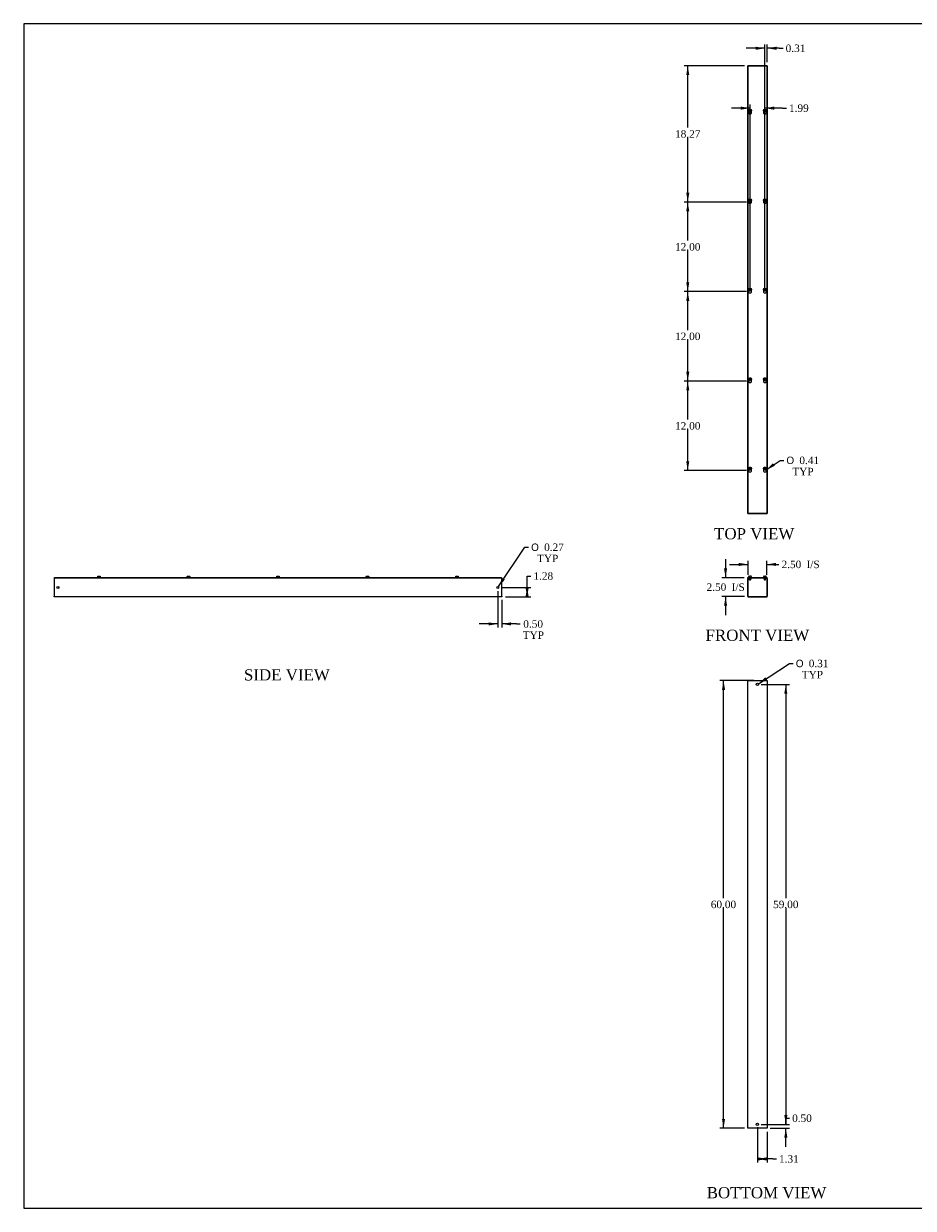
# Model space of a CAD drawing. Header units: inches. Extents: x 1 to 240, y -1 to 159.
# Tile 1 of 6: x 1 to 120, y 0 to 159. Entities that reach past the tile are written whole.
import ezdxf
from ezdxf.enums import TextEntityAlignment as Align

# ---------------------------------------------------------------- set-up
doc = ezdxf.new("R2010")
doc.units = ezdxf.units.IN
doc.header["$MEASUREMENT"] = 0
for name, color, linetype in [('COM56302-1', 7, 'Continuous'), ('COM56308-1', 7, 'Continuous'), ('Default', 7, 'Continuous'), ('SCS19515', 7, 'Continuous')]:
    doc.layers.add(name, color=color, linetype=linetype)
doc.styles.add('SEACAD_Solid_Edge_ANSI1_Symbols', font='txt')
doc.styles.add('SEACAD_Times_New_Roman', font='times.ttf')
doc.dimstyles.new('HAMMOND_(STH_-_240x160)', dxfattribs={"dimtxt": 1, "dimasz": 1.25, "dimexe": 0.5, "dimexo": 0.5, "dimgap": 0.25, "dimtad": 0, "dimtih": 1, "dimtoh": 1, "dimzin": 0, "dimdsep": 46, "dimtxsty": 'SEACAD_Times_New_Roman', "dimblk1": '_SE_FILLED', "dimblk2": '_SE_FILLED', "dimsah": 1, "dimcen": 0.5, "dimadec": 0, "dimazin": 0, "dimtfac": 0.8, "dimtofl": 0, "dimtmove": 1, "dimatfit": 3, "dimfxl": 1, "dimtolj": 1, "dimtzin": 0, "dimarcsym": 0})

# ---------------------------------------------------------------- blocks, each defined once
blk = doc.blocks.new('SE')
at = {"layer": 'COM56302-1', "color": 7, "linetype": 'Continuous'}
for p, q in [((98.06, 82.45), (98.06, 84.84)), ((98.11, 82.45), (98.11, 84.84)), ((98.14, 84.92), (98.31, 84.92)), ((98.14, 84.86), (98.31, 84.86)), ((98.31, 84.86), (98.31, 84.92)), ((98.31, 84.86), (98.56, 84.86)), ((98.56, 84.86), (98.56, 84.92)), ((100.17, 84.92), (100.17, 84.86)), ((100.17, 84.86), (100.42, 84.86)), ((100.42, 84.92), (100.58, 84.92)), ((100.42, 84.86), (100.42, 84.92)), ((100.42, 84.86), (100.58, 84.86)), ((100.61, 84.84), (100.61, 82.45)), ((100.67, 84.84), (100.67, 82.45)), ((98.14, 82.42), (100.58, 82.42)), ((98.14, 82.36), (100.58, 82.36))]:
    blk.add_line(p, q, dxfattribs=at)
for centre, radius, start, end in [((98.14, 84.84), 0.086, 90, 180), ((98.14, 84.84), 0.029, 90, 180), ((100.58, 84.84), 0.086, 0, 90), ((100.58, 84.84), 0.029, 0, 90), ((98.14, 82.45), 0.086, 180, 270), ((98.14, 82.45), 0.029, 180, 270), ((100.58, 82.45), 0.086, 270, 0), ((100.58, 82.45), 0.029, 270, 0)]:
    blk.add_arc(centre, radius, start, end, dxfattribs=at)
at = {"layer": 'COM56308-1', "color": 7, "linetype": 'Continuous'}
for p, q in [((98.09, 84.98), (100.64, 84.98)), ((98.09, 84.92), (98.09, 84.98)), ((98.09, 84.92), (98.14, 84.92)), ((98.31, 84.92), (100.42, 84.92)), ((100.58, 84.92), (100.64, 84.92)), ((100.64, 84.92), (100.64, 84.98))]:
    blk.add_line(p, q, dxfattribs=at)
at = {"layer": 'SCS19515', "color": 7, "linetype": 'Continuous'}
for p, q in [((98.18, 85.06), (98.18, 85)), ((98.27, 85.15), (98.34, 85.15)), ((98.27, 84.86), (98.27, 84.7)), ((98.46, 84.7), (98.27, 84.7)), ((98.27, 84.7), (98.3, 84.67)), ((98.3, 84.67), (98.43, 84.67)), ((98.34, 85.15), (98.34, 85.08)), ((98.4, 85.08), (98.34, 85.08)), ((98.47, 85.15), (98.4, 85.15)), ((98.4, 85.08), (98.4, 85.15)), ((98.43, 84.67), (98.46, 84.7)), ((98.46, 84.7), (98.46, 84.86)), ((98.56, 85), (98.56, 85.06)), ((100.17, 85.06), (100.17, 85)), ((100.26, 85.15), (100.33, 85.15)), ((100.26, 84.86), (100.26, 84.7)), ((100.45, 84.7), (100.26, 84.7)), ((100.26, 84.7), (100.29, 84.67)), ((100.29, 84.67), (100.42, 84.67)), ((100.33, 85.15), (100.33, 85.08)), ((100.39, 85.08), (100.33, 85.08)), ((100.39, 85.15), (100.46, 85.15)), ((100.39, 85.08), (100.39, 85.15)), ((100.42, 84.67), (100.45, 84.7)), ((100.45, 84.7), (100.45, 84.86)), ((100.55, 85), (100.55, 85.06))]:
    blk.add_line(p, q, dxfattribs=at)
for centre, radius, start, end in [((98.27, 85.06), 0.09, 90, 180), ((98.21, 85), 0.025, 180, 270), ((98.47, 85.06), 0.09, 0, 90), ((98.53, 85), 0.025, 270, 0), ((100.26, 85.06), 0.09, 90, 180), ((100.2, 85), 0.025, 180, 270), ((100.46, 85.06), 0.09, 0, 90), ((100.52, 85), 0.025, 270, 0)]:
    blk.add_arc(centre, radius, start, end, dxfattribs=at)
blk = doc.blocks.new('SE1')
at = {"layer": 'COM56302-1', "color": 7, "linetype": 'Continuous'}
for p, q in [((98.06, 93.56), (98.06, 153.56)), ((98.14, 153.56), (98.06, 153.56)), ((98.31, 153.56), (98.14, 153.56)), ((100.42, 153.56), (98.31, 153.56)), ((98.31, 153.53), (98.31, 153.56)), ((100.58, 153.56), (100.42, 153.56)), ((100.42, 153.56), (100.42, 153.53)), ((100.67, 153.56), (100.58, 153.56)), ((100.67, 153.56), (100.67, 93.56)), ((98.56, 147.21), (98.56, 147.36)), ((100.17, 147.36), (100.17, 147.21)), ((98.56, 135.21), (98.56, 135.36)), ((100.17, 135.36), (100.17, 135.21)), ((98.56, 123.21), (98.56, 123.36)), ((100.17, 123.36), (100.17, 123.21)), ((98.56, 111.21), (98.56, 111.36)), ((100.17, 111.36), (100.17, 111.21)), ((98.56, 99.21), (98.56, 99.36)), ((100.17, 99.36), (100.17, 99.21)), ((98.06, 93.56), (98.14, 93.56)), ((98.14, 93.56), (98.31, 93.56)), ((98.31, 93.56), (98.31, 93.59)), ((98.31, 93.56), (100.42, 93.56)), ((100.42, 93.59), (100.42, 93.56)), ((100.42, 93.56), (100.58, 93.56)), ((100.58, 93.56), (100.67, 93.56))]:
    blk.add_line(p, q, dxfattribs=at)
at = {"layer": 'COM56308-1', "color": 7, "linetype": 'Continuous'}
for p, q in [((98.09, 153.53), (98.09, 93.59)), ((100.64, 153.53), (98.09, 153.53)), ((100.64, 93.59), (100.64, 153.53)), ((98.09, 93.59), (100.64, 93.59))]:
    blk.add_line(p, q, dxfattribs=at)
for centre in [(98.37, 147.29), (100.36, 147.29), (98.37, 135.29), (100.36, 135.29), (98.37, 123.29), (100.36, 123.29), (98.37, 111.29), (100.36, 111.29), (98.37, 99.29), (100.36, 99.29)]:
    blk.add_arc(centre, 0.203, 133.5511, 46.4489, dxfattribs=at)
at = {"layer": 'SCS19515', "color": 7, "linetype": 'Continuous'}
for p, q in [((98.34, 147.74), (98.34, 147.65)), ((98.4, 147.65), (98.4, 147.74)), ((100.33, 147.74), (100.33, 147.65)), ((100.39, 147.65), (100.39, 147.74)), ((98.29, 147.56), (98.34, 147.61)), ((98.34, 147.51), (98.29, 147.56)), ((98.34, 147.65), (98.34, 147.61)), ((98.34, 147.51), (98.34, 147.46)), ((98.34, 147.46), (98.34, 147.37)), ((98.4, 147.61), (98.4, 147.65)), ((98.4, 147.61), (98.45, 147.56)), ((98.45, 147.56), (98.4, 147.51)), ((98.4, 147.46), (98.4, 147.51)), ((98.4, 147.37), (98.4, 147.46)), ((100.28, 147.56), (100.33, 147.61)), ((100.33, 147.51), (100.28, 147.56)), ((100.33, 147.65), (100.33, 147.61)), ((100.33, 147.51), (100.33, 147.46)), ((100.33, 147.46), (100.33, 147.37)), ((100.39, 147.61), (100.39, 147.65)), ((100.39, 147.61), (100.44, 147.56)), ((100.44, 147.56), (100.39, 147.51)), ((100.39, 147.46), (100.39, 147.51)), ((100.39, 147.37), (100.39, 147.46)), ((98.29, 135.56), (98.34, 135.61)), ((98.34, 135.51), (98.29, 135.56)), ((98.34, 135.74), (98.34, 135.65)), ((98.34, 135.65), (98.34, 135.61)), ((98.34, 135.51), (98.34, 135.46)), ((98.34, 135.46), (98.34, 135.37)), ((98.4, 135.65), (98.4, 135.74)), ((98.4, 135.61), (98.4, 135.65)), ((98.4, 135.61), (98.45, 135.56)), ((98.45, 135.56), (98.4, 135.51)), ((98.4, 135.46), (98.4, 135.51)), ((98.4, 135.37), (98.4, 135.46)), ((100.28, 135.56), (100.33, 135.61)), ((100.33, 135.51), (100.28, 135.56)), ((100.33, 135.74), (100.33, 135.65)), ((100.33, 135.65), (100.33, 135.61)), ((100.33, 135.51), (100.33, 135.46)), ((100.33, 135.46), (100.33, 135.37)), ((100.39, 135.65), (100.39, 135.74)), ((100.39, 135.61), (100.39, 135.65)), ((100.39, 135.61), (100.44, 135.56)), ((100.44, 135.56), (100.39, 135.51)), ((100.39, 135.46), (100.39, 135.51)), ((100.39, 135.37), (100.39, 135.46)), ((98.29, 123.56), (98.34, 123.61)), ((98.34, 123.51), (98.29, 123.56)), ((98.34, 123.74), (98.34, 123.65)), ((98.34, 123.65), (98.34, 123.61)), ((98.34, 123.51), (98.34, 123.46)), ((98.34, 123.46), (98.34, 123.37)), ((98.4, 123.65), (98.4, 123.74)), ((98.4, 123.61), (98.4, 123.65)), ((98.4, 123.61), (98.45, 123.56)), ((98.45, 123.56), (98.4, 123.51)), ((98.4, 123.46), (98.4, 123.51)), ((98.4, 123.37), (98.4, 123.46)), ((100.28, 123.56), (100.33, 123.61)), ((100.33, 123.51), (100.28, 123.56)), ((100.33, 123.74), (100.33, 123.65)), ((100.33, 123.65), (100.33, 123.61)), ((100.33, 123.51), (100.33, 123.46)), ((100.33, 123.46), (100.33, 123.37)), ((100.39, 123.65), (100.39, 123.74)), ((100.39, 123.61), (100.39, 123.65)), ((100.39, 123.61), (100.44, 123.56)), ((100.44, 123.56), (100.39, 123.51)), ((100.39, 123.46), (100.39, 123.51)), ((100.39, 123.37), (100.39, 123.46)), ((98.29, 111.56), (98.34, 111.61)), ((98.34, 111.51), (98.29, 111.56)), ((98.34, 111.74), (98.34, 111.65)), ((98.34, 111.65), (98.34, 111.61)), ((98.34, 111.51), (98.34, 111.46)), ((98.34, 111.46), (98.34, 111.37)), ((98.4, 111.65), (98.4, 111.74)), ((98.4, 111.61), (98.4, 111.65)), ((98.4, 111.61), (98.45, 111.56)), ((98.45, 111.56), (98.4, 111.51)), ((98.4, 111.46), (98.4, 111.51)), ((98.4, 111.37), (98.4, 111.46)), ((100.28, 111.56), (100.33, 111.61)), ((100.33, 111.51), (100.28, 111.56)), ((100.33, 111.74), (100.33, 111.65)), ((100.33, 111.65), (100.33, 111.61)), ((100.33, 111.51), (100.33, 111.46)), ((100.33, 111.46), (100.33, 111.37)), ((100.39, 111.65), (100.39, 111.74)), ((100.39, 111.61), (100.39, 111.65)), ((100.39, 111.61), (100.44, 111.56)), ((100.44, 111.56), (100.39, 111.51)), ((100.39, 111.46), (100.39, 111.51)), ((100.39, 111.37), (100.39, 111.46)), ((98.29, 99.56), (98.34, 99.61)), ((98.34, 99.51), (98.29, 99.56)), ((98.34, 99.74), (98.34, 99.65)), ((98.34, 99.65), (98.34, 99.61)), ((98.34, 99.51), (98.34, 99.46)), ((98.34, 99.46), (98.34, 99.37)), ((98.4, 99.65), (98.4, 99.74)), ((98.4, 99.61), (98.4, 99.65)), ((98.4, 99.61), (98.45, 99.56)), ((98.45, 99.56), (98.4, 99.51)), ((98.4, 99.46), (98.4, 99.51)), ((98.4, 99.37), (98.4, 99.46)), ((100.28, 99.56), (100.33, 99.61)), ((100.33, 99.51), (100.28, 99.56)), ((100.33, 99.74), (100.33, 99.65)), ((100.33, 99.65), (100.33, 99.61)), ((100.33, 99.51), (100.33, 99.46)), ((100.33, 99.46), (100.33, 99.37)), ((100.39, 99.65), (100.39, 99.74)), ((100.39, 99.61), (100.39, 99.65)), ((100.39, 99.61), (100.44, 99.56)), ((100.44, 99.56), (100.39, 99.51)), ((100.39, 99.46), (100.39, 99.51)), ((100.39, 99.37), (100.39, 99.46))]:
    blk.add_line(p, q, dxfattribs=at)
for centre in [(98.37, 147.56), (100.36, 147.56), (98.37, 135.56), (100.36, 135.56), (98.37, 123.56), (100.36, 123.56), (98.37, 111.56), (100.36, 111.56), (98.37, 99.56), (100.36, 99.56)]:
    blk.add_circle(centre, 0.187, dxfattribs=at)
for centre, start, end in [((98.37, 147.56), 80.7303, 99.2697), ((100.36, 147.56), 80.7303, 99.2697), ((98.37, 147.56), 260.7303, 279.2697), ((100.36, 147.56), 260.7303, 279.2697), ((98.37, 135.56), 80.7303, 99.2697), ((98.37, 135.56), 260.7303, 279.2697), ((100.36, 135.56), 80.7303, 99.2697), ((100.36, 135.56), 260.7303, 279.2697), ((98.37, 123.56), 80.7303, 99.2697), ((98.37, 123.56), 260.7303, 279.2697), ((100.36, 123.56), 80.7303, 99.2697), ((100.36, 123.56), 260.7303, 279.2697), ((98.37, 111.56), 80.7303, 99.2697), ((98.37, 111.56), 260.7303, 279.2697), ((100.36, 111.56), 80.7303, 99.2697), ((100.36, 111.56), 260.7303, 279.2697), ((98.37, 99.56), 80.7303, 99.2697), ((98.37, 99.56), 260.7303, 279.2697), ((100.36, 99.56), 80.7303, 99.2697), ((100.36, 99.56), 260.7303, 279.2697)]:
    blk.add_arc(centre, 0.186, start, end, dxfattribs=at)
blk = doc.blocks.new('SE2')
at = {"layer": 'COM56302-1', "color": 7, "linetype": 'Continuous'}
for p, q in [((98.06, 71.14), (98.14, 71.14)), ((98.06, 11.14), (98.06, 71.14)), ((98.14, 71.14), (100.58, 71.14)), ((100.58, 71.14), (100.67, 71.14)), ((100.67, 71.14), (100.67, 11.14)), ((98.14, 11.14), (98.06, 11.14)), ((100.58, 11.14), (98.14, 11.14)), ((100.67, 11.14), (100.58, 11.14))]:
    blk.add_line(p, q, dxfattribs=at)
for centre in [(99.36, 70.64), (99.36, 11.64)]:
    blk.add_circle(centre, 0.156, dxfattribs=at)
blk = doc.blocks.new('SE4')
at = {"layer": 'COM56302-1', "color": 7, "linetype": 'Continuous'}
for p, q in [((5.06, 84.92), (5.09, 84.92)), ((5.06, 84.92), (5.06, 84.84)), ((5.06, 84.84), (5.06, 82.45)), ((65.03, 84.92), (65.06, 84.92)), ((65.06, 84.84), (65.06, 84.92)), ((65.06, 82.45), (65.06, 84.84)), ((5.06, 82.36), (5.06, 82.45)), ((65.06, 82.36), (5.06, 82.36)), ((65.06, 82.45), (65.06, 82.36))]:
    blk.add_line(p, q, dxfattribs=at)
for centre in [(5.56, 83.64), (64.56, 83.64)]:
    blk.add_circle(centre, 0.133, dxfattribs=at)
at = {"layer": 'COM56308-1', "color": 7, "linetype": 'Continuous'}
for p, q in [((5.09, 84.98), (65.03, 84.98)), ((5.09, 84.92), (5.09, 84.98)), ((5.09, 84.92), (65.03, 84.92)), ((65.03, 84.92), (65.03, 84.98))]:
    blk.add_line(p, q, dxfattribs=at)
at = {"layer": 'SCS19515', "color": 7, "linetype": 'Continuous'}
for p, q in [((10.87, 85.06), (10.87, 85)), ((10.88, 85.08), (10.88, 85.08)), ((10.97, 85.15), (11.15, 85.15)), ((11.25, 85.08), (11.25, 85.08)), ((11.25, 85), (11.25, 85.06)), ((22.87, 85.06), (22.87, 85)), ((22.88, 85.08), (22.88, 85.08)), ((22.97, 85.15), (23.15, 85.15)), ((23.25, 85.08), (23.25, 85.08)), ((23.25, 85), (23.25, 85.06)), ((34.87, 85.06), (34.87, 85)), ((34.88, 85.08), (34.88, 85.08)), ((34.97, 85.15), (35.15, 85.15)), ((35.25, 85.08), (35.25, 85.08)), ((35.25, 85), (35.25, 85.06)), ((46.87, 85.06), (46.87, 85)), ((46.88, 85.08), (46.88, 85.08)), ((46.97, 85.15), (47.15, 85.15)), ((47.25, 85.08), (47.25, 85.08)), ((47.25, 85), (47.25, 85.06)), ((58.87, 85.06), (58.87, 85)), ((58.88, 85.08), (58.88, 85.08)), ((58.97, 85.15), (59.15, 85.15)), ((59.25, 85.08), (59.25, 85.08)), ((59.25, 85), (59.25, 85.06))]:
    blk.add_line(p, q, dxfattribs=at)
for centre, radius, start, end in [((10.96, 85.06), 0.09, 170.4059, 180), ((10.9, 85), 0.025, 180, 270), ((11.22, 85), 0.025, 270, 0), ((11.16, 85.06), 0.09, 0, 9.5941), ((22.96, 85.06), 0.09, 170.4059, 180), ((22.9, 85), 0.025, 180, 270), ((23.22, 85), 0.025, 270, 0), ((23.16, 85.06), 0.09, 0, 9.5941), ((34.96, 85.06), 0.09, 170.4059, 180), ((34.9, 85), 0.025, 180, 270), ((35.22, 85), 0.025, 270, 0), ((35.16, 85.06), 0.09, 0, 9.5941), ((46.96, 85.06), 0.09, 170.4059, 180), ((46.9, 85), 0.025, 180, 270), ((47.22, 85), 0.025, 270, 0), ((47.16, 85.06), 0.09, 0, 9.5941), ((58.96, 85.06), 0.09, 170.4059, 180), ((58.9, 85), 0.025, 180, 270), ((59.22, 85), 0.025, 270, 0), ((59.16, 85.06), 0.09, 0, 9.5941)]:
    blk.add_arc(centre, radius, start, end, dxfattribs=at)
for points in [[(10.88, 85.08), (10.88, 85.08), (10.88, 85.09), (10.88, 85.1), (10.89, 85.1), (10.89, 85.11), (10.89, 85.12), (10.9, 85.13), (10.91, 85.13), (10.91, 85.14), (10.92, 85.14), (10.93, 85.14), (10.93, 85.15), (10.94, 85.15), (10.95, 85.15), (10.96, 85.15), (10.96, 85.15), (10.97, 85.15)], [(11.15, 85.15), (11.16, 85.15), (11.17, 85.15), (11.18, 85.15), (11.18, 85.15), (11.19, 85.15), (11.2, 85.14), (11.21, 85.14), (11.21, 85.14), (11.22, 85.13), (11.22, 85.13), (11.23, 85.12), (11.23, 85.11), (11.24, 85.1), (11.24, 85.1), (11.24, 85.09), (11.24, 85.08), (11.25, 85.08)], [(22.88, 85.08), (22.88, 85.08), (22.88, 85.09), (22.88, 85.1), (22.89, 85.1), (22.89, 85.11), (22.89, 85.12), (22.9, 85.13), (22.91, 85.13), (22.91, 85.14), (22.92, 85.14), (22.93, 85.14), (22.93, 85.15), (22.94, 85.15), (22.95, 85.15), (22.96, 85.15), (22.96, 85.15), (22.97, 85.15)], [(23.15, 85.15), (23.16, 85.15), (23.17, 85.15), (23.18, 85.15), (23.18, 85.15), (23.19, 85.15), (23.2, 85.14), (23.21, 85.14), (23.21, 85.14), (23.22, 85.13), (23.22, 85.13), (23.23, 85.12), (23.23, 85.11), (23.24, 85.1), (23.24, 85.1), (23.24, 85.09), (23.24, 85.08), (23.25, 85.08)], [(34.88, 85.08), (34.88, 85.08), (34.88, 85.09), (34.88, 85.1), (34.89, 85.1), (34.89, 85.11), (34.89, 85.12), (34.9, 85.13), (34.91, 85.13), (34.91, 85.14), (34.92, 85.14), (34.93, 85.14), (34.93, 85.15), (34.94, 85.15), (34.95, 85.15), (34.96, 85.15), (34.96, 85.15), (34.97, 85.15)], [(35.15, 85.15), (35.16, 85.15), (35.17, 85.15), (35.18, 85.15), (35.18, 85.15), (35.19, 85.15), (35.2, 85.14), (35.21, 85.14), (35.21, 85.14), (35.22, 85.13), (35.22, 85.13), (35.23, 85.12), (35.23, 85.11), (35.24, 85.1), (35.24, 85.1), (35.24, 85.09), (35.24, 85.08), (35.25, 85.08)], [(46.88, 85.08), (46.88, 85.08), (46.88, 85.09), (46.88, 85.1), (46.89, 85.1), (46.89, 85.11), (46.89, 85.12), (46.9, 85.13), (46.91, 85.13), (46.91, 85.14), (46.92, 85.14), (46.93, 85.14), (46.93, 85.15), (46.94, 85.15), (46.95, 85.15), (46.96, 85.15), (46.96, 85.15), (46.97, 85.15)], [(47.15, 85.15), (47.16, 85.15), (47.17, 85.15), (47.18, 85.15), (47.18, 85.15), (47.19, 85.15), (47.2, 85.14), (47.21, 85.14), (47.21, 85.14), (47.22, 85.13), (47.22, 85.13), (47.23, 85.12), (47.23, 85.11), (47.24, 85.1), (47.24, 85.1), (47.24, 85.09), (47.24, 85.08), (47.25, 85.08)], [(58.88, 85.08), (58.88, 85.08), (58.88, 85.09), (58.88, 85.1), (58.89, 85.1), (58.89, 85.11), (58.89, 85.12), (58.9, 85.13), (58.91, 85.13), (58.91, 85.14), (58.92, 85.14), (58.93, 85.14), (58.93, 85.15), (58.94, 85.15), (58.95, 85.15), (58.96, 85.15), (58.96, 85.15), (58.97, 85.15)], [(59.15, 85.15), (59.16, 85.15), (59.17, 85.15), (59.18, 85.15), (59.18, 85.15), (59.19, 85.15), (59.2, 85.14), (59.21, 85.14), (59.21, 85.14), (59.22, 85.13), (59.22, 85.13), (59.23, 85.12), (59.23, 85.11), (59.24, 85.1), (59.24, 85.1), (59.24, 85.09), (59.24, 85.08), (59.25, 85.08)]]:
    blk.add_open_spline(points, degree=3, knots=[0, 0, 0, 0, 0.125, 0.125, 0.25, 0.25, 0.375, 0.375, 0.5, 0.5, 0.625, 0.625, 0.75, 0.75, 0.875, 0.875, 1, 1, 1, 1], dxfattribs=at)
blk = doc.blocks.new('DMBLK1668')
at = {"layer": 'Default', "linetype": 'Continuous', "transparency": 16777216}
for points in [[(96.86, 86.92), (96.86, 86.51), (98.11, 86.72)], [(101.86, 86.92), (100.61, 86.72), (101.86, 86.51)]]:
    blk.add_hatch(color=7, dxfattribs=at).paths.add_polyline_path(points)
at = {"layer": 'Default', "color": 7, "linetype": 'Continuous', "transparency": 16777216}
for p, q in [((95.61, 86.72), (98.11, 86.72)), ((98.11, 85.34), (98.11, 87.22)), ((100.61, 85.34), (100.61, 87.22)), ((100.61, 86.72), (101.74, 86.72)), ((101.74, 86.72), (102.24, 86.72))]:
    blk.add_line(p, q, dxfattribs=at)
at = {"layer": 'Default', "color": 7, "linetype": 'Continuous', "transparency": 16777216, "style": 'SEACAD_Times_New_Roman'}
for s, p in [('2.50', (102.59, 87.22)), ('I/S', (105.94, 87.22))]:
    blk.add_text(s, height=1, dxfattribs=at).set_placement(p, align=Align.TOP_LEFT)
blk = doc.blocks.new('_SE_FILLED')
at = {"color": 0}
blk.add_line((0, 0), (-1, 0), dxfattribs=at)
blk.add_solid([(0, 0), (-1, -0.1665), (-1, 0.1665), (0, 0)], dxfattribs=at)
blk = doc.blocks.new('DMBLK1669')
at = {"layer": 'Default', "linetype": 'Continuous', "transparency": 16777216}
for points in [[(94.88, 86.17), (95.08, 84.92), (95.29, 86.17)], [(94.88, 81.17), (95.29, 81.17), (95.08, 82.42)]]:
    blk.add_hatch(color=7, dxfattribs=at).paths.add_polyline_path(points)
at = {"layer": 'Default', "color": 7, "linetype": 'Continuous', "transparency": 16777216}
for p, q in [((95.08, 87.42), (95.08, 84.92)), ((97.59, 84.92), (94.58, 84.92)), ((97.64, 82.42), (94.58, 82.42)), ((95.08, 82.42), (95.08, 79.92))]:
    blk.add_line(p, q, dxfattribs=at)
at = {"layer": 'Default', "color": 7, "linetype": 'Continuous', "transparency": 16777216, "style": 'SEACAD_Times_New_Roman'}
for s, p in [('2.50', (92.54, 84.17)), ('I/S', (95.9, 84.17))]:
    blk.add_text(s, height=1, dxfattribs=at).set_placement(p, align=Align.TOP_LEFT)
blk = doc.blocks.new('DMBLK1670')
at = {"layer": 'Default', "linetype": 'Continuous', "transparency": 16777216}
for points in [[(94.6, 69.89), (95.02, 69.89), (94.81, 71.14)], [(94.6, 12.39), (94.81, 11.14), (95.02, 12.39)]]:
    blk.add_hatch(color=7, dxfattribs=at).paths.add_polyline_path(points)
at = {"layer": 'Default', "color": 7, "linetype": 'Continuous', "transparency": 16777216}
for p, q in [((98.86, 71.14), (94.31, 71.14)), ((94.81, 41.99), (94.81, 71.14)), ((94.81, 11.14), (94.81, 40.64)), ((97.64, 11.14), (94.31, 11.14))]:
    blk.add_line(p, q, dxfattribs=at)
at = {"layer": 'Default', "color": 7, "linetype": 'Continuous', "transparency": 16777216, "style": 'SEACAD_Times_New_Roman'}
blk.add_text('60.00', height=1, dxfattribs=at).set_placement((93.1, 41.64), align=Align.TOP_LEFT)
blk = doc.blocks.new('DMBLK1671')
at = {"layer": 'Default', "linetype": 'Continuous', "transparency": 16777216}
for points in [[(100.61, 6.81), (100.61, 7.23), (99.36, 7.02)], [(99.42, 6.81), (100.67, 7.02), (99.42, 7.23)]]:
    blk.add_hatch(color=7, dxfattribs=at).paths.add_polyline_path(points)
at = {"layer": 'Default', "color": 7, "linetype": 'Continuous', "transparency": 16777216}
for p, q in [((99.36, 11.3), (99.36, 6.52)), ((100.67, 10.64), (100.67, 6.52)), ((101.4, 7.02), (99.36, 7.02)), ((101.4, 7.02), (101.9, 7.02))]:
    blk.add_line(p, q, dxfattribs=at)
at = {"layer": 'Default', "color": 7, "linetype": 'Continuous', "transparency": 16777216, "style": 'SEACAD_Times_New_Roman'}
blk.add_text('1.31', height=1, dxfattribs=at).set_placement((102.25, 7.52), align=Align.TOP_LEFT)
blk = doc.blocks.new('DMBLK1672')
at = {"layer": 'Default', "linetype": 'Continuous', "transparency": 16777216}
for points in [[(89.81, 110.04), (90.22, 110.04), (90.01, 111.29)], [(89.81, 100.54), (90.01, 99.29), (90.22, 100.54)]]:
    blk.add_hatch(color=7, dxfattribs=at).paths.add_polyline_path(points)
at = {"layer": 'Default', "color": 7, "linetype": 'Continuous', "transparency": 16777216}
for p, q in [((97.87, 111.29), (89.51, 111.29)), ((90.01, 106.14), (90.01, 111.29)), ((90.01, 99.29), (90.01, 104.79)), ((97.87, 99.29), (89.51, 99.29))]:
    blk.add_line(p, q, dxfattribs=at)
at = {"layer": 'Default', "color": 7, "linetype": 'Continuous', "transparency": 16777216, "style": 'SEACAD_Times_New_Roman'}
blk.add_text('12.00', height=1, dxfattribs=at).set_placement((88.31, 105.79), align=Align.TOP_LEFT)
blk = doc.blocks.new('DMBLK1673')
at = {"layer": 'Default', "linetype": 'Continuous', "transparency": 16777216}
for points in [[(99.11, 156.12), (99.11, 155.7), (100.36, 155.91)], [(101.92, 156.12), (100.67, 155.91), (101.92, 155.7)]]:
    blk.add_hatch(color=7, dxfattribs=at).paths.add_polyline_path(points)
at = {"layer": 'Default', "color": 7, "linetype": 'Continuous', "transparency": 16777216}
for p, q in [((100.36, 155.91), (97.86, 155.91)), ((100.36, 123.79), (100.36, 156.41)), ((100.67, 154.06), (100.67, 156.41)), ((102.29, 155.91), (100.67, 155.91)), ((102.29, 155.91), (102.79, 155.91))]:
    blk.add_line(p, q, dxfattribs=at)
at = {"layer": 'Default', "color": 7, "linetype": 'Continuous', "transparency": 16777216, "style": 'SEACAD_Times_New_Roman'}
blk.add_text('0.31', height=1, dxfattribs=at).set_placement((103.14, 156.41), align=Align.TOP_LEFT)
blk = doc.blocks.new('DMBLK1674')
at = {"layer": 'Default', "linetype": 'Continuous', "transparency": 16777216}
for points in [[(97.12, 148.09), (97.12, 147.67), (98.37, 147.88)], [(101.61, 148.09), (100.36, 147.88), (101.61, 147.67)]]:
    blk.add_hatch(color=7, dxfattribs=at).paths.add_polyline_path(points)
at = {"layer": 'Default', "color": 7, "linetype": 'Continuous', "transparency": 16777216}
for p, q in [((98.37, 147.88), (95.87, 147.88)), ((98.37, 123.79), (98.37, 148.38)), ((100.36, 123.79), (100.36, 148.38)), ((102.74, 147.88), (100.36, 147.88)), ((102.74, 147.88), (103.24, 147.88))]:
    blk.add_line(p, q, dxfattribs=at)
at = {"layer": 'Default', "color": 7, "linetype": 'Continuous', "transparency": 16777216, "style": 'SEACAD_Times_New_Roman'}
blk.add_text('1.99', height=1, dxfattribs=at).set_placement((103.59, 148.38), align=Align.TOP_LEFT)
blk = doc.blocks.new('DMBLK1675')
at = {"layer": 'Default', "linetype": 'Continuous', "transparency": 16777216}
blk.add_hatch(color=7, dxfattribs=at).paths.add_polyline_path([(101.44, 100.28), (100.53, 99.4), (101.68, 99.93)])
at = {"layer": 'Default', "color": 7, "linetype": 'Continuous', "transparency": 16777216}
for p, q in [((100.53, 99.4), (102.39, 100.67)), ((102.39, 100.67), (102.89, 100.67))]:
    blk.add_line(p, q, dxfattribs=at)
for s, style, p in [('O', 'SEACAD_Solid_Edge_ANSI1_Symbols', (103.24, 101.17)), ('0.41', 'SEACAD_Times_New_Roman', (104.98, 101.17)), ('TYP', 'SEACAD_Times_New_Roman', (104.04, 99.67))]:
    blk.add_text(s, height=1, dxfattribs=dict(at, style=style)).set_placement(p, align=Align.TOP_LEFT)
blk = doc.blocks.new('DMBLK1676')
at = {"layer": 'Default', "linetype": 'Continuous', "transparency": 16777216}
for points in [[(68.68, 82.39), (68.47, 83.64), (68.26, 82.39)], [(68.68, 83.61), (68.26, 83.61), (68.47, 82.36)]]:
    blk.add_hatch(color=7, dxfattribs=at).paths.add_polyline_path(points)
at = {"layer": 'Default', "color": 7, "linetype": 'Continuous', "transparency": 16777216}
for p, q in [((68.47, 85.16), (68.97, 85.16)), ((68.47, 82.36), (68.47, 85.16)), ((65.06, 83.64), (68.97, 83.64)), ((65.56, 82.36), (68.97, 82.36))]:
    blk.add_line(p, q, dxfattribs=at)
at = {"layer": 'Default', "color": 7, "linetype": 'Continuous', "transparency": 16777216, "style": 'SEACAD_Times_New_Roman'}
blk.add_text('1.28', height=1, dxfattribs=at).set_placement((69.32, 85.66), align=Align.TOP_LEFT)
blk = doc.blocks.new('DMBLK1681')
at = {"layer": 'Default', "linetype": 'Continuous', "transparency": 16777216}
for points in [[(63.31, 78.54), (64.56, 78.74), (63.31, 78.95)], [(66.31, 78.54), (66.31, 78.95), (65.06, 78.74)]]:
    blk.add_hatch(color=7, dxfattribs=at).paths.add_polyline_path(points)
at = {"layer": 'Default', "color": 7, "linetype": 'Continuous', "transparency": 16777216}
for p, q in [((64.56, 83.14), (64.56, 78.24)), ((65.06, 81.95), (65.06, 78.24)), ((64.56, 78.74), (62.06, 78.74)), ((67.03, 78.74), (65.06, 78.74)), ((67.03, 78.74), (67.53, 78.74))]:
    blk.add_line(p, q, dxfattribs=at)
at = {"layer": 'Default', "color": 7, "linetype": 'Continuous', "transparency": 16777216, "style": 'SEACAD_Times_New_Roman'}
for s, p in [('0.50', (67.96, 79.24)), ('TYP', (67.88, 77.74))]:
    blk.add_text(s, height=1, dxfattribs=at).set_placement(p, align=Align.TOP_LEFT)
blk = doc.blocks.new('DMBLK1682')
at = {"layer": 'Default', "linetype": 'Continuous', "transparency": 16777216}
for points in [[(103.37, 12.89), (102.96, 12.89), (103.16, 11.64)], [(103.37, 9.89), (103.16, 11.14), (102.96, 9.89)]]:
    blk.add_hatch(color=7, dxfattribs=at).paths.add_polyline_path(points)
at = {"layer": 'Default', "color": 7, "linetype": 'Continuous', "transparency": 16777216}
for p, q in [((99.86, 11.64), (103.66, 11.64)), ((101.08, 11.14), (103.66, 11.14)), ((103.16, 12.48), (103.66, 12.48)), ((103.16, 11.64), (103.16, 12.48)), ((103.16, 8.64), (103.16, 11.14))]:
    blk.add_line(p, q, dxfattribs=at)
at = {"layer": 'Default', "color": 7, "linetype": 'Continuous', "transparency": 16777216, "style": 'SEACAD_Times_New_Roman'}
blk.add_text('0.50', height=1, dxfattribs=at).set_placement((104.01, 12.98), align=Align.TOP_LEFT)
blk = doc.blocks.new('DMBLK1683')
at = {"layer": 'Default', "linetype": 'Continuous', "transparency": 16777216}
for points in [[(103.37, 69.39), (103.16, 70.64), (102.96, 69.39)], [(103.37, 12.89), (102.96, 12.89), (103.16, 11.64)]]:
    blk.add_hatch(color=7, dxfattribs=at).paths.add_polyline_path(points)
at = {"layer": 'Default', "color": 7, "linetype": 'Continuous', "transparency": 16777216}
for p, q in [((99.86, 70.64), (103.66, 70.64)), ((103.16, 70.64), (103.16, 41.99)), ((103.16, 40.64), (103.16, 11.64)), ((99.86, 11.64), (103.66, 11.64))]:
    blk.add_line(p, q, dxfattribs=at)
at = {"layer": 'Default', "color": 7, "linetype": 'Continuous', "transparency": 16777216, "style": 'SEACAD_Times_New_Roman'}
blk.add_text('59.00', height=1, dxfattribs=at).set_placement((101.46, 41.64), align=Align.TOP_LEFT)
blk = doc.blocks.new('DMBLK1684')
at = {"layer": 'Default', "linetype": 'Continuous', "transparency": 16777216}
blk.add_hatch(color=7, dxfattribs=at).paths.add_polyline_path([(65.16, 84.91), (64.64, 83.75), (65.5, 84.68)])
at = {"layer": 'Default', "color": 7, "linetype": 'Continuous', "transparency": 16777216}
for p, q in [((64.64, 83.75), (68.16, 89.02)), ((68.16, 89.02), (68.66, 89.02))]:
    blk.add_line(p, q, dxfattribs=at)
for s, style, p in [('O', 'SEACAD_Solid_Edge_ANSI1_Symbols', (69.01, 89.52)), ('0.27', 'SEACAD_Times_New_Roman', (70.75, 89.52)), ('TYP', 'SEACAD_Times_New_Roman', (69.8, 88.02))]:
    blk.add_text(s, height=1, dxfattribs=dict(at, style=style)).set_placement(p, align=Align.TOP_LEFT)
blk = doc.blocks.new('DMBLK1685')
at = {"layer": 'Default', "linetype": 'Continuous', "transparency": 16777216}
blk.add_hatch(color=7, dxfattribs=at).paths.add_polyline_path([(100.43, 71.59), (99.49, 70.73), (100.66, 71.24)])
at = {"layer": 'Default', "color": 7, "linetype": 'Continuous', "transparency": 16777216}
for p, q in [((99.49, 70.73), (103.65, 73.44)), ((103.65, 73.44), (104.15, 73.44))]:
    blk.add_line(p, q, dxfattribs=at)
for s, style, p in [('O', 'SEACAD_Solid_Edge_ANSI1_Symbols', (104.5, 73.94)), ('0.31', 'SEACAD_Times_New_Roman', (106.24, 73.94)), ('TYP', 'SEACAD_Times_New_Roman', (105.3, 72.44))]:
    blk.add_text(s, height=1, dxfattribs=dict(at, style=style)).set_placement(p, align=Align.TOP_LEFT)
blk = doc.blocks.new('DMBLK1686')
at = {"layer": 'Default', "linetype": 'Continuous', "transparency": 16777216}
for points in [[(89.81, 122.04), (90.22, 122.04), (90.01, 123.29)], [(89.81, 112.54), (90.01, 111.29), (90.22, 112.54)]]:
    blk.add_hatch(color=7, dxfattribs=at).paths.add_polyline_path(points)
at = {"layer": 'Default', "color": 7, "linetype": 'Continuous', "transparency": 16777216}
for p, q in [((97.87, 123.29), (89.51, 123.29)), ((90.01, 118.14), (90.01, 123.29)), ((90.01, 111.29), (90.01, 116.79)), ((97.87, 111.29), (89.51, 111.29))]:
    blk.add_line(p, q, dxfattribs=at)
at = {"layer": 'Default', "color": 7, "linetype": 'Continuous', "transparency": 16777216, "style": 'SEACAD_Times_New_Roman'}
blk.add_text('12.00', height=1, dxfattribs=at).set_placement((88.31, 117.79), align=Align.TOP_LEFT)
blk = doc.blocks.new('DMBLK1687')
at = {"layer": 'Default', "linetype": 'Continuous', "transparency": 16777216}
for points in [[(89.81, 134.04), (90.22, 134.04), (90.01, 135.29)], [(89.81, 124.54), (90.01, 123.29), (90.22, 124.54)]]:
    blk.add_hatch(color=7, dxfattribs=at).paths.add_polyline_path(points)
at = {"layer": 'Default', "color": 7, "linetype": 'Continuous', "transparency": 16777216}
for p, q in [((97.87, 135.29), (89.51, 135.29)), ((90.01, 130.14), (90.01, 135.29)), ((90.01, 123.29), (90.01, 128.79)), ((97.87, 123.29), (89.51, 123.29))]:
    blk.add_line(p, q, dxfattribs=at)
at = {"layer": 'Default', "color": 7, "linetype": 'Continuous', "transparency": 16777216, "style": 'SEACAD_Times_New_Roman'}
blk.add_text('12.00', height=1, dxfattribs=at).set_placement((88.31, 129.79), align=Align.TOP_LEFT)
blk = doc.blocks.new('DMBLK1688')
at = {"layer": 'Default', "linetype": 'Continuous', "transparency": 16777216}
for points in [[(89.81, 152.31), (90.22, 152.31), (90.01, 153.56)], [(89.81, 136.54), (90.01, 135.29), (90.22, 136.54)]]:
    blk.add_hatch(color=7, dxfattribs=at).paths.add_polyline_path(points)
at = {"layer": 'Default', "color": 7, "linetype": 'Continuous', "transparency": 16777216}
for p, q in [((97.64, 153.56), (89.51, 153.56)), ((90.01, 145.27), (90.01, 153.56)), ((90.01, 135.29), (90.01, 143.92)), ((97.87, 135.29), (89.51, 135.29))]:
    blk.add_line(p, q, dxfattribs=at)
at = {"layer": 'Default', "color": 7, "linetype": 'Continuous', "transparency": 16777216, "style": 'SEACAD_Times_New_Roman'}
blk.add_text('18.27', height=1, dxfattribs=at).set_placement((88.31, 144.92), align=Align.TOP_LEFT)
blk = doc.blocks.new('BORDER')
at = {"layer": 'Default', "color": 7, "linetype": 'Continuous'}
for p, q in [((0, 27.86), (-41.86, 27.86)), ((-41.86, 27.86), (-41.86, 0)), ((-41.86, 0), (0, 0))]:
    blk.add_line(p, q, dxfattribs=at)

msp = doc.modelspace()

# ---------------------------------------------------------------- block references
at = {"layer": 'Default', "color": 7, "xscale": 5.7, "yscale": 5.7, "zscale": 5.7}
msp.add_blockref('BORDER', (239.562, 0.401), dxfattribs=at)
at = {"layer": 'Default'}
for name in ['SE1', 'SE4', 'SE', 'SE2']:
    msp.add_blockref(name, (0, 0), dxfattribs=at)

# ---------------------------------------------------------------- texts
at = {"layer": 'Default', "color": 7, "linetype": 'Continuous', "style": 'SEACAD_Times_New_Roman'}
for s, p in [('TOP VIEW', (93.545, 91.586)), ('FRONT VIEW', (92.399, 77.972)), ('SIDE VIEW', (30.497, 72.661)), ('BOTTOM VIEW', (92.555, 3.245))]:
    msp.add_text(s, height=1.5, dxfattribs=at).set_placement(p, align=Align.TOP_LEFT)

# ---------------------------------------------------------------- dimensions: what is measured, and where the dimension line sits
at = {"layer": 'Default', "color": 7, "linetype": 'Continuous'}
for base, p1, p2, text, picture, middle in [((100.358, 155.907), (100.671, 153.558), (100.358, 123.286), '\\A1;<>', 'DMBLK1673', (102.792, 155.907)), ((98.369, 147.883), (100.358, 123.286), (98.369, 123.286), '\\A1;<>', 'DMBLK1674', (103.236, 147.883)), ((64.562, 78.745), (65.062, 82.45), (64.562, 83.643), '\\A1;<>\\PTYP', 'DMBLK1681', (67.534, 78.745)), ((99.364, 7.021), (100.671, 11.143), (99.364, 11.8), '\\A1;<>', 'DMBLK1671', (101.898, 7.021))]:
    dim = msp.add_linear_dim(base=base, p1=p1, p2=p2, text=text, dimstyle='HAMMOND_(STH_-_240x160)', dxfattribs=at)
    dim.commit()
    dim.dimension.update_dxf_attribs({"geometry": picture, "text_midpoint": middle, "dimtype": 160})
for base, p1, p2, angle, text, picture, middle, dimtype in [((90.014, 153.558), (98.369, 135.286), (98.143, 153.558), 90, '\\A1;<>', 'DMBLK1688', (90.014, 144.422), 160), ((90.014, 123.286), (98.369, 123.286), (98.369, 135.286), 90, '\\A1;<>', 'DMBLK1687', (90.014, 129.286), 161), ((90.014, 111.286), (98.369, 111.286), (98.369, 123.286), 90, '\\A1;<>', 'DMBLK1686', (90.014, 117.286), 161), ((90.014, 99.286), (98.369, 99.286), (98.369, 111.286), 90, '\\A1;<>', 'DMBLK1672', (90.014, 105.286), 161), ((95.084, 82.421), (100.639, 84.921), (100.585, 82.421), 90, '\\A1;<> I/S', 'DMBLK1669', (95.084, 83.671), 160), ((94.808, 71.143), (98.143, 11.143), (99.364, 71.143), 90, '\\A1;<>', 'DMBLK1670', (94.808, 41.143), 160), ((103.163, 70.643), (99.364, 70.643), (99.364, 11.643), 270, '\\A1;<>', 'DMBLK1683', (103.163, 41.143), 161)]:
    dim = msp.add_linear_dim(base=base, p1=p1, p2=p2, angle=angle, text=text, dimstyle='HAMMOND_(STH_-_240x160)', override={"dimtmove": 0}, dxfattribs=at)
    dim.commit()
    dim.dimension.update_dxf_attribs({"geometry": picture, "text_midpoint": middle, "dimtype": dimtype})
for p1, p2, picture, middle in [((100.191, 99.171), (100.526, 99.4), 'DMBLK1675', (102.892, 100.675)), ((64.488, 83.532), (64.636, 83.754), 'DMBLK1684', (68.656, 89.021)), ((99.233, 70.558), (99.495, 70.729), 'DMBLK1685', (104.15, 73.436))]:
    dim = msp.add_diameter_dim_2p(p1=p1, p2=p2, text='\\A1;<>\\PTYP', dimstyle='HAMMOND_(STH_-_240x160)', override={"dimtmove": 0}, dxfattribs=at)
    dim.commit()
    dim.dimension.update_dxf_attribs({"geometry": picture, "text_midpoint": middle, "dimtype": 163})
for base, p1, p2, angle, text, picture, middle, dimtype in [((98.114, 86.716), (98.114, 84.835), (100.614, 84.835), 0, '\\A1;<> I/S', 'DMBLK1668', (102.24, 86.716), 161), ((68.47, 83.643), (65.062, 82.364), (64.562, 83.643), 90, '\\A1;<>', 'DMBLK1676', (68.97, 85.162), 160), ((103.163, 11.643), (100.585, 11.143), (99.364, 11.643), 90, '\\A1;<>', 'DMBLK1682', (103.663, 12.484), 160)]:
    dim = msp.add_linear_dim(base=base, p1=p1, p2=p2, angle=angle, text=text, dimstyle='HAMMOND_(STH_-_240x160)', dxfattribs=at)
    dim.commit()
    dim.dimension.update_dxf_attribs({"geometry": picture, "text_midpoint": middle, "dimtype": dimtype})

doc.saveas('drawing.dxf')
